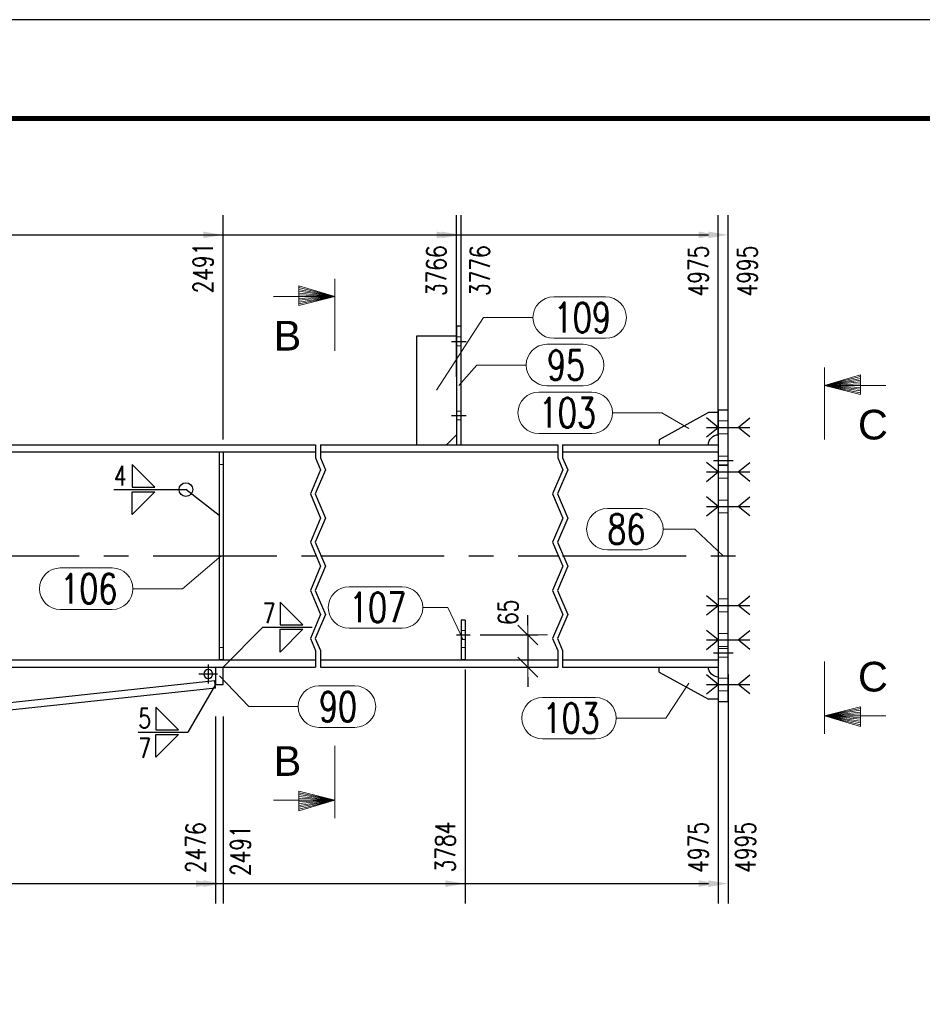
# Model space of a CAD drawing. Header units: millimetres. Extents: x 3536 to 4290, y 11030 to 11491.
# Tile 52 of 102: x 3695 to 3786, y 11363 to 11462. Entities that reach past the tile are written whole.
import ezdxf

# ---------------------------------------------------------------- set-up
doc = ezdxf.new("R2010")
doc.units = ezdxf.units.MM
doc.header["$LTSCALE"] = 10
doc.linetypes.add('HIDDEN', pattern=[0.375, 0.25, -0.125])
doc.linetypes.add('MITTE', pattern=[2, 1.25, -0.25, 0.25, -0.25])
doc.layers.get('Defpoints').update_dxf_attribs({"color": 1})
doc.layers.add('_FORMATKA', color=8, linetype='Continuous', plot=False)
for name, color, linetype, lineweight in [('_RAMKA', 7, 'Continuous', 35), ('PS_DIM', 4, 'Continuous', 13), ('PS_Hidden', 2, 'HIDDEN', 9), ('PS_Pos', 1, 'Continuous', 15), ('PS_SOLID', 7, 'Continuous', 30), ('PS_TEXT', 3, 'Continuous', 18)]:
    doc.layers.add(name, color=color, linetype=linetype, lineweight=lineweight)
for name, color, linetype in [('PS_BOLT', 4, 'Continuous'), ('PS_MID', 5, 'MITTE'), ('PS_SHAPE', 3, 'Continuous'), ('PS_WELD', 1, 'Continuous')]:
    doc.layers.add(name, color=color, linetype=linetype)
doc.styles.add('ARIAL', font='arial.ttf')
doc.styles.add('ROMANS', font='romans.shx', dxfattribs={"width": 0.8})
doc.styles.add('simplex', font='simplex.shx', dxfattribs={"width": 0.75})
doc.dimstyles.new('1_20_GŁ_DS1-LS20', dxfattribs={"dimtxt": 2, "dimasz": 2, "dimexe": 2, "dimexo": 5, "dimgap": 1, "dimtad": 1, "dimjust": 4, "dimdec": 0, "dimlfac": 20, "dimtxsty": 'simplex', "dimblk1": 'NONE', "dimsah": 1, "dimcen": 2, "dimclrd": 256, "dimclre": 256, "dimclrt": 4, "dimadec": 1, "dimazin": 0, "dimtfac": 1, "dimtdec": 0, "dimtmove": 2, "dimatfit": 3, "dimfxl": 1, "dimarcsym": 0})
doc.dimstyles.new('1_20_PRZ', dxfattribs={"dimtxt": 2, "dimasz": 1, "dimexe": 2, "dimexo": 5, "dimgap": 1, "dimtad": 1, "dimdec": 0, "dimlfac": 20, "dimtxsty": 'simplex', "dimblk": 'dimznak', "dimcen": 2, "dimse1": 1, "dimse2": 1, "dimclrd": 256, "dimclrt": 4, "dimadec": 1, "dimazin": 0, "dimtfac": 1, "dimtdec": 0, "dimtix": 1, "dimtmove": 2, "dimatfit": 3, "dimldrblk": 'dim-grot', "dimfxl": 1, "dimarcsym": 0})
doc.dimstyles.new('1_20_SC', dxfattribs={"dimtxt": 2, "dimasz": 1, "dimexe": 1, "dimexo": 1, "dimgap": 1, "dimtad": 1, "dimdec": 0, "dimlfac": 20, "dimtxsty": 'simplex', "dimblk": 'dimznak', "dimcen": 2, "dimclrd": 256, "dimclre": 256, "dimclrt": 4, "dimadec": 1, "dimazin": 0, "dimtfac": 1, "dimtdec": 0, "dimtix": 1, "dimtmove": 2, "dimatfit": 3, "dimldrblk": 'dim-grot', "dimfxl": 1, "dimarcsym": 0})

# ---------------------------------------------------------------- blocks, each defined once
blk = doc.blocks.new('dimznak')
at = {"color": 0}
for points in [[(0, 2), (0, -2)], [(-2, 0), (2, 0)]]:
    blk.add_lwpolyline(points, dxfattribs=at)
at = {"color": 2}
blk.add_lwpolyline([(1, 1), (-1, -1)], dxfattribs=at)
blk = doc.blocks.new('*D10')
at = {"layer": 'Defpoints', "color": 0, "transparency": 16777216}
for p in [(3590.565, 11422.649), (3591.014, 11418.439), (3724.85, 11418.439), (3596.864, 11409.787), (3595.022, 11380.887)]:
    blk.add_point(p, dxfattribs=at)
at = {"layer": 'PS_DIM', "lineweight": -2, "transparency": 16777216}
blk.add_arc((3591.014, 11418.439), 10.444, 281.57985, 354.51215, dxfattribs=at)
for p, rotation in [((3601.459, 11418.439), 87.25607608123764), ((3592.123, 11408.054), 188.8359267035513)]:
    blk.add_blockref('dimznak', p, dxfattribs=dict(at, rotation=rotation))
at = {"layer": 'PS_DIM', "color": 4, "transparency": 16777216, "insert": (3597.153, 11412.921), "char_height": 2, "attachment_point": 5, "rotation": 48.046, "style": 'simplex'}
blk.add_mtext('83,9°', dxfattribs=at)
blk = doc.blocks.new('dim-grot')
blk.add_hatch(color=256).paths.add_polyline_path([(0, 0), (-2, 0.5), (-2, -0.5)])
blk.add_lwpolyline([(0, 0), (-2, 0.5), (-2, -0.5), (0, 0)])
blk = doc.blocks.new('*D11')
at = {"layer": 'Defpoints', "color": 0, "transparency": 16777216}
for p in [(3593.338, 11396.669), (3724.85, 11396.669), (3675.605, 11394.825), (3714.669, 11395.288), (3594.85, 11382.5)]:
    blk.add_point(p, dxfattribs=at)
at = {"layer": 'PS_DIM', "lineweight": -2, "transparency": 16777216}
blk.add_arc((3727.613, 11396.669), 52.04, 181.10101, 184.99099, dxfattribs=at)
for p, rotation in [((3675.573, 11396.669), 90.55050406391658), ((3675.867, 11391.146), 275.5414987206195)]:
    blk.add_blockref('dimznak', p, dxfattribs=dict(at, rotation=rotation))
at = {"layer": 'PS_DIM', "color": 4, "transparency": 16777216, "insert": (3677.834, 11394.02), "char_height": 2, "attachment_point": 5, "rotation": 273.046, "style": 'simplex'}
blk.add_mtext('6,1°', dxfattribs=at)
blk = doc.blocks.new('*D25')
at = {"layer": 'Defpoints', "color": 0, "transparency": 16777216}
for p in [(3740.5, 11399.919), (3740.5, 11396.669), (3746.331, 11396.669)]:
    blk.add_point(p, dxfattribs=at)
at = {"layer": 'PS_DIM', "lineweight": -2, "transparency": 16777216}
for p, q in [((3746.331, 11400.919), (3746.331, 11401.919)), ((3741.5, 11399.919), (3747.331, 11399.919)), ((3746.331, 11399.919), (3746.331, 11396.669)), ((3741.5, 11396.669), (3747.331, 11396.669)), ((3746.331, 11395.669), (3746.331, 11394.669))]:
    blk.add_line(p, q, dxfattribs=at)
for p, rotation in [((3746.331, 11399.919), 270), ((3746.331, 11396.669), 90)]:
    blk.add_blockref('dimznak', p, dxfattribs=dict(at, rotation=rotation))
at = {"layer": 'PS_DIM', "color": 4, "transparency": 16777216, "insert": (3744.331, 11402.219), "char_height": 2, "attachment_point": 5, "rotation": 90, "style": 'simplex'}
blk.add_mtext('65', dxfattribs=at)
blk = doc.blocks.new('*D38')
at = {"layer": 'Defpoints', "color": 0, "transparency": 16777216}
for p in [(3715.5, 11440.388), (3715.5, 11414.703), (3590.936, 11396.669)]:
    blk.add_point(p, dxfattribs=at)
at = {"layer": 'PS_DIM', "lineweight": -2, "transparency": 16777216}
for p, q in [((3590.936, 11401.669), (3590.936, 11442.388)), ((3715.5, 11419.703), (3715.5, 11442.388)), ((3590.936, 11440.388), (3713.5, 11440.388))]:
    blk.add_line(p, q, dxfattribs=at)
at = {"layer": 'PS_DIM', "transparency": 16777216}
blk.add_solid([(3713.5, 11440.722), (3713.5, 11440.055), (3715.5, 11440.388)], dxfattribs=at)
at = {"layer": 'PS_DIM', "color": 4, "transparency": 16777216, "insert": (3713.48, 11437.047), "char_height": 2, "attachment_point": 5, "rotation": 90, "style": 'simplex'}
blk.add_mtext('2491', dxfattribs=at)
blk = doc.blocks.new('_None')
blk = doc.blocks.new('*D39')
at = {"layer": 'Defpoints', "color": 0, "transparency": 16777216}
for p in [(3739.1, 11440.388), (3739.1, 11421.022), (3590.936, 11396.669)]:
    blk.add_point(p, dxfattribs=at)
at = {"layer": 'PS_DIM', "lineweight": -2, "transparency": 16777216}
for p, q in [((3590.936, 11401.669), (3590.936, 11442.388)), ((3739.1, 11426.022), (3739.1, 11442.388)), ((3590.936, 11440.388), (3737.1, 11440.388))]:
    blk.add_line(p, q, dxfattribs=at)
at = {"layer": 'PS_DIM', "transparency": 16777216}
blk.add_solid([(3737.1, 11440.722), (3737.1, 11440.055), (3739.1, 11440.388)], dxfattribs=at)
at = {"layer": 'PS_DIM', "color": 4, "transparency": 16777216, "insert": (3737.08, 11436.761), "char_height": 2, "attachment_point": 5, "rotation": 90, "style": 'simplex'}
blk.add_mtext('3766', dxfattribs=at)
blk = doc.blocks.new('*D40')
at = {"layer": 'Defpoints', "color": 0, "transparency": 16777216}
for p in [(3739.6, 11440.388), (3739.6, 11420.885), (3590.936, 11396.669)]:
    blk.add_point(p, dxfattribs=at)
at = {"layer": 'PS_DIM', "lineweight": -2, "transparency": 16777216}
for p, q in [((3590.936, 11401.669), (3590.936, 11442.388)), ((3739.6, 11425.885), (3739.6, 11442.388)), ((3590.936, 11440.388), (3737.6, 11440.388))]:
    blk.add_line(p, q, dxfattribs=at)
at = {"layer": 'PS_DIM', "transparency": 16777216}
blk.add_solid([(3737.6, 11440.722), (3737.6, 11440.055), (3739.6, 11440.388)], dxfattribs=at)
at = {"layer": 'PS_DIM', "color": 4, "transparency": 16777216, "insert": (3741.485, 11436.761), "char_height": 2, "attachment_point": 5, "rotation": 90, "style": 'simplex'}
blk.add_mtext('3776', dxfattribs=at)
blk = doc.blocks.new('*D41')
at = {"layer": 'Defpoints', "color": 0, "transparency": 16777216}
for p in [(3765.6, 11440.388), (3765.6, 11415.051), (3590.936, 11396.669)]:
    blk.add_point(p, dxfattribs=at)
at = {"layer": 'PS_DIM', "lineweight": -2, "transparency": 16777216}
for p, q in [((3590.936, 11401.669), (3590.936, 11442.388)), ((3765.6, 11420.051), (3765.6, 11442.388)), ((3590.936, 11440.388), (3763.6, 11440.388))]:
    blk.add_line(p, q, dxfattribs=at)
at = {"layer": 'PS_DIM', "transparency": 16777216}
blk.add_solid([(3763.6, 11440.722), (3763.6, 11440.055), (3765.6, 11440.388)], dxfattribs=at)
at = {"layer": 'PS_DIM', "color": 4, "transparency": 16777216, "insert": (3763.58, 11436.725), "char_height": 2, "attachment_point": 5, "rotation": 90, "style": 'simplex'}
blk.add_mtext('4975', dxfattribs=at)
blk = doc.blocks.new('*D42')
at = {"layer": 'Defpoints', "color": 0, "transparency": 16777216}
for p in [(3766.6, 11440.388), (3766.6, 11415.068), (3590.936, 11396.669)]:
    blk.add_point(p, dxfattribs=at)
at = {"layer": 'PS_DIM', "lineweight": -2, "transparency": 16777216}
for p, q in [((3590.936, 11401.669), (3590.936, 11442.388)), ((3766.6, 11420.068), (3766.6, 11442.388)), ((3590.936, 11440.388), (3764.6, 11440.388))]:
    blk.add_line(p, q, dxfattribs=at)
at = {"layer": 'PS_DIM', "transparency": 16777216}
blk.add_solid([(3764.6, 11440.722), (3764.6, 11440.055), (3766.6, 11440.388)], dxfattribs=at)
at = {"layer": 'PS_DIM', "color": 4, "transparency": 16777216, "insert": (3768.536, 11436.725), "char_height": 2, "attachment_point": 5, "rotation": 90, "style": 'simplex'}
blk.add_mtext('4995', dxfattribs=at)
blk = doc.blocks.new('*D47')
at = {"layer": 'Defpoints', "color": 0, "transparency": 16777216}
for p in [(3590.936, 11396.669), (3714.75, 11396.669), (3714.75, 11374.772)]:
    blk.add_point(p, dxfattribs=at)
at = {"layer": 'PS_DIM', "lineweight": -2, "transparency": 16777216}
for p, q in [((3590.936, 11391.669), (3590.936, 11372.772)), ((3714.75, 11391.669), (3714.75, 11372.772)), ((3590.936, 11374.772), (3712.75, 11374.772))]:
    blk.add_line(p, q, dxfattribs=at)
at = {"layer": 'PS_DIM', "transparency": 16777216}
blk.add_solid([(3712.75, 11375.105), (3712.75, 11374.439), (3714.75, 11374.772)], dxfattribs=at)
at = {"layer": 'PS_DIM', "color": 4, "transparency": 16777216, "insert": (3712.73, 11378.399), "char_height": 2, "attachment_point": 5, "rotation": 90, "style": 'simplex'}
blk.add_mtext('2476', dxfattribs=at)
blk = doc.blocks.new('*D48')
at = {"layer": 'Defpoints', "color": 0, "transparency": 16777216}
for p in [(3590.936, 11396.669), (3715.5, 11396.669), (3715.5, 11374.772)]:
    blk.add_point(p, dxfattribs=at)
at = {"layer": 'PS_DIM', "lineweight": -2, "transparency": 16777216}
for p, q in [((3590.936, 11391.669), (3590.936, 11372.772)), ((3715.5, 11391.669), (3715.5, 11372.772)), ((3590.936, 11374.772), (3713.5, 11374.772))]:
    blk.add_line(p, q, dxfattribs=at)
at = {"layer": 'PS_DIM', "transparency": 16777216}
blk.add_solid([(3713.5, 11375.105), (3713.5, 11374.439), (3715.5, 11374.772)], dxfattribs=at)
at = {"layer": 'PS_DIM', "color": 4, "transparency": 16777216, "insert": (3717.255, 11378.113), "char_height": 2, "attachment_point": 5, "rotation": 90, "style": 'simplex'}
blk.add_mtext('2491', dxfattribs=at)
blk = doc.blocks.new('*D49')
at = {"layer": 'Defpoints', "color": 0, "transparency": 16777216}
for p in [(3740, 11401.419), (3590.936, 11396.669), (3740, 11374.772)]:
    blk.add_point(p, dxfattribs=at)
at = {"layer": 'PS_DIM', "lineweight": -2, "transparency": 16777216}
for p, q in [((3740, 11396.419), (3740, 11372.772)), ((3590.936, 11391.669), (3590.936, 11372.772)), ((3590.936, 11374.772), (3738, 11374.772))]:
    blk.add_line(p, q, dxfattribs=at)
at = {"layer": 'PS_DIM', "transparency": 16777216}
blk.add_solid([(3738, 11375.105), (3738, 11374.439), (3740, 11374.772)], dxfattribs=at)
at = {"layer": 'PS_DIM', "color": 4, "transparency": 16777216, "insert": (3737.98, 11378.471), "char_height": 2, "attachment_point": 5, "rotation": 90, "style": 'simplex'}
blk.add_mtext('3784', dxfattribs=at)
blk = doc.blocks.new('*D50')
at = {"layer": 'Defpoints', "color": 0, "transparency": 16777216}
for p in [(3765.6, 11401.025), (3590.936, 11396.669), (3765.6, 11374.772)]:
    blk.add_point(p, dxfattribs=at)
at = {"layer": 'PS_DIM', "lineweight": -2, "transparency": 16777216}
for p, q in [((3765.6, 11396.025), (3765.6, 11372.772)), ((3590.936, 11391.669), (3590.936, 11372.772)), ((3590.936, 11374.772), (3763.6, 11374.772))]:
    blk.add_line(p, q, dxfattribs=at)
at = {"layer": 'PS_DIM', "transparency": 16777216}
blk.add_solid([(3763.6, 11375.105), (3763.6, 11374.439), (3765.6, 11374.772)], dxfattribs=at)
at = {"layer": 'PS_DIM', "color": 4, "transparency": 16777216, "insert": (3763.58, 11378.435), "char_height": 2, "attachment_point": 5, "rotation": 90, "style": 'simplex'}
blk.add_mtext('4975', dxfattribs=at)
blk = doc.blocks.new('*D51')
at = {"layer": 'Defpoints', "color": 0, "transparency": 16777216}
for p in [(3766.6, 11400.967), (3590.936, 11396.669), (3766.6, 11374.772)]:
    blk.add_point(p, dxfattribs=at)
at = {"layer": 'PS_DIM', "lineweight": -2, "transparency": 16777216}
for p, q in [((3766.6, 11395.967), (3766.6, 11372.772)), ((3590.936, 11391.669), (3590.936, 11372.772)), ((3590.936, 11374.772), (3764.6, 11374.772))]:
    blk.add_line(p, q, dxfattribs=at)
at = {"layer": 'PS_DIM', "transparency": 16777216}
blk.add_solid([(3764.6, 11375.105), (3764.6, 11374.439), (3766.6, 11374.772)], dxfattribs=at)
at = {"layer": 'PS_DIM', "color": 4, "transparency": 16777216, "insert": (3768.347, 11378.435), "char_height": 2, "attachment_point": 5, "rotation": 90, "style": 'simplex'}
blk.add_mtext('4995', dxfattribs=at)
blk = doc.blocks.new('Znacznik')
at = {"layer": 'PS_TEXT'}
for p, q in [((4454.27, 7141.25), (4454.27, 7149.35)), ((4454.27, 7147.33), (4450.22, 7148.54)), ((4450.22, 7148.54), (4450.22, 7146.32)), ((4454.27, 7147.33), (4450.22, 7148.34)), ((4454.27, 7147.33), (4450.22, 7148.14)), ((4454.27, 7147.33), (4447.39, 7147.33)), ((4454.27, 7147.33), (4450.22, 7147.94)), ((4454.27, 7147.33), (4450.22, 7147.73)), ((4454.27, 7147.33), (4450.22, 7147.53)), ((4454.27, 7147.33), (4450.22, 7146.32)), ((4454.27, 7147.33), (4450.22, 7146.52)), ((4454.27, 7147.33), (4450.22, 7146.72)), ((4454.27, 7147.33), (4450.22, 7147.13)), ((4454.27, 7147.33), (4450.22, 7146.92)), ((4454.27, 7147.33), (4450.22, 7147.33))]:
    blk.add_line(p, q, dxfattribs=at)
blk = doc.blocks.new('PRZEK3')
at = {"layer": 'PS_DIM', "color": 7, "xscale": -0.8999999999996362, "yscale": 0.8999999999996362, "zscale": 0.9, "rotation": 90}
blk.add_blockref('Znacznik', (202262.669, 15878.888), dxfattribs=at)
at = {"layer": 'PS_TEXT', "style": 'ROMANS', "width": 0.9, "flags": 4}
blk.add_attdef('PRZEKRÓJ', (195831.81, 11873.655), '', height=2.916, dxfattribs=at)
blk = doc.blocks.new('*X447')
at = {"color": 30, "linetype": 'Continuous'}
for p, q in [((3765.6, 11399.419), (3764.4, 11400.379)), ((3767.6, 11399.419), (3768.8, 11400.379)), ((3764.4, 11398.459), (3765.6, 11399.419)), ((3764.4, 11399.419), (3768.8, 11399.419)), ((3768.8, 11398.459), (3767.6, 11399.419))]:
    blk.add_line(p, q, dxfattribs=at)
blk = doc.blocks.new('*X448')
at = {"color": 30, "linetype": 'Continuous'}
for p, q in [((3765.6, 11412.919), (3764.4, 11413.879)), ((3767.6, 11412.919), (3768.8, 11413.879)), ((3764.4, 11411.959), (3765.6, 11412.919)), ((3764.4, 11412.919), (3768.8, 11412.919)), ((3768.8, 11411.959), (3767.6, 11412.919))]:
    blk.add_line(p, q, dxfattribs=at)
blk = doc.blocks.new('*X449')
at = {"color": 30, "linetype": 'Continuous'}
for p, q in [((3765.6, 11399.419), (3764.4, 11400.379)), ((3767.6, 11399.419), (3768.8, 11400.379)), ((3764.4, 11398.459), (3765.6, 11399.419)), ((3764.4, 11399.419), (3768.8, 11399.419)), ((3768.8, 11398.459), (3767.6, 11399.419))]:
    blk.add_line(p, q, dxfattribs=at)
blk = doc.blocks.new('*X453')
at = {"color": 30, "linetype": 'Continuous'}
for p, q in [((3765.6, 11412.919), (3764.4, 11413.879)), ((3767.6, 11412.919), (3768.8, 11413.879)), ((3764.4, 11411.959), (3765.6, 11412.919)), ((3764.4, 11412.919), (3768.8, 11412.919)), ((3768.8, 11411.959), (3767.6, 11412.919))]:
    blk.add_line(p, q, dxfattribs=at)
blk = doc.blocks.new('*X454')
at = {"color": 30, "linetype": 'Continuous'}
for p, q in [((3765.6, 11402.919), (3764.4, 11403.879)), ((3767.6, 11402.919), (3768.8, 11403.879)), ((3764.4, 11401.959), (3765.6, 11402.919)), ((3764.4, 11402.919), (3768.8, 11402.919)), ((3768.8, 11401.959), (3767.6, 11402.919))]:
    blk.add_line(p, q, dxfattribs=at)
blk = doc.blocks.new('*X455')
at = {"color": 30, "linetype": 'Continuous'}
for p, q in [((3765.6, 11416.419), (3764.4, 11417.379)), ((3767.6, 11416.419), (3768.8, 11417.379)), ((3764.4, 11415.459), (3765.6, 11416.419)), ((3764.4, 11416.419), (3768.8, 11416.419)), ((3768.8, 11415.459), (3767.6, 11416.419))]:
    blk.add_line(p, q, dxfattribs=at)
blk = doc.blocks.new('*X460')
at = {"color": 30, "linetype": 'Continuous'}
for p, q in [((3765.6, 11394.919), (3764.4, 11395.879)), ((3767.6, 11394.919), (3768.8, 11395.879)), ((3764.4, 11393.959), (3765.6, 11394.919)), ((3764.4, 11394.919), (3768.8, 11394.919)), ((3768.8, 11393.959), (3767.6, 11394.919))]:
    blk.add_line(p, q, dxfattribs=at)
blk = doc.blocks.new('*X462')
at = {"color": 30, "linetype": 'Continuous'}
for p, q in [((3765.6, 11420.919), (3764.4, 11421.879)), ((3767.6, 11420.919), (3768.8, 11421.879)), ((3764.4, 11419.959), (3765.6, 11420.919)), ((3764.4, 11420.919), (3768.8, 11420.919)), ((3768.8, 11419.959), (3767.6, 11420.919))]:
    blk.add_line(p, q, dxfattribs=at)
blk = doc.blocks.new('*X466')
at = {"color": 30, "linetype": 'Continuous'}
for p, q in [((3765.6, 11416.419), (3764.4, 11417.379)), ((3767.6, 11416.419), (3768.8, 11417.379)), ((3764.4, 11415.459), (3765.6, 11416.419)), ((3764.4, 11416.419), (3768.8, 11416.419)), ((3768.8, 11415.459), (3767.6, 11416.419))]:
    blk.add_line(p, q, dxfattribs=at)
blk = doc.blocks.new('*X467')
at = {"color": 1}
for p, q in [((3724.85, 11419.169), (3724.85, 11417.846)), ((3725.35, 11419.169), (3725.35, 11417.846)), ((3749.35, 11419.169), (3749.35, 11417.846)), ((3749.85, 11419.169), (3749.85, 11417.846)), ((3724.85, 11417.846), (3725.365, 11416.627)), ((3725.35, 11417.846), (3725.865, 11416.627)), ((3749.35, 11417.846), (3749.865, 11416.627)), ((3749.85, 11417.846), (3750.365, 11416.627)), ((3725.365, 11416.627), (3724.334, 11414.188)), ((3725.865, 11416.627), (3724.834, 11414.188)), ((3749.865, 11416.627), (3748.834, 11414.188)), ((3750.365, 11416.627), (3749.334, 11414.188)), ((3724.334, 11414.188), (3725.365, 11411.75)), ((3724.834, 11414.188), (3725.865, 11411.75)), ((3748.834, 11414.188), (3749.865, 11411.75)), ((3749.334, 11414.188), (3750.365, 11411.75)), ((3725.365, 11411.75), (3724.334, 11409.312)), ((3725.865, 11411.75), (3724.834, 11409.312)), ((3749.865, 11411.75), (3748.834, 11409.312)), ((3750.365, 11411.75), (3749.334, 11409.312)), ((3724.334, 11409.312), (3725.365, 11406.874)), ((3724.834, 11409.312), (3725.865, 11406.874)), ((3748.834, 11409.312), (3749.865, 11406.874)), ((3749.334, 11409.312), (3750.365, 11406.874)), ((3725.365, 11406.874), (3724.334, 11404.436)), ((3725.865, 11406.874), (3724.834, 11404.436)), ((3749.865, 11406.874), (3748.834, 11404.436)), ((3750.365, 11406.874), (3749.334, 11404.436)), ((3724.334, 11404.436), (3725.365, 11401.998)), ((3724.834, 11404.436), (3725.865, 11401.998)), ((3748.834, 11404.436), (3749.865, 11401.998)), ((3749.334, 11404.436), (3750.365, 11401.998)), ((3725.365, 11401.998), (3724.334, 11399.56)), ((3725.865, 11401.998), (3724.834, 11399.56)), ((3749.865, 11401.998), (3748.834, 11399.56)), ((3750.365, 11401.998), (3749.334, 11399.56)), ((3724.334, 11399.56), (3724.85, 11398.341)), ((3724.834, 11399.56), (3725.35, 11398.341)), ((3748.834, 11399.56), (3749.35, 11398.341)), ((3749.334, 11399.56), (3749.85, 11398.341)), ((3724.85, 11398.341), (3724.85, 11396.669)), ((3725.35, 11398.341), (3725.35, 11396.669)), ((3749.35, 11398.341), (3749.35, 11396.669)), ((3749.85, 11398.341), (3749.85, 11396.669))]:
    blk.add_line(p, q, dxfattribs=at)
at = {"layer": 'PS_Hidden', "color": 2, "linetype": 'HIDDEN'}
for p, q in [((3739.6, 11430.069), (3739.1, 11430.069)), ((3739.6, 11429.169), (3739.1, 11429.169)), ((3739.6, 11422.569), (3739.1, 11422.569)), ((3739.6, 11421.669), (3739.1, 11421.669)), ((3766.6, 11421.569), (3765.6, 11421.569)), ((3766.6, 11420.269), (3765.6, 11420.269)), ((3766.6, 11418.019), (3765.6, 11418.019)), ((3715.1, 11417.169), (3715.5, 11417.169)), ((3766.6, 11417.119), (3765.6, 11417.119)), ((3766.6, 11417.069), (3765.6, 11417.069)), ((3766.6, 11415.769), (3765.6, 11415.769)), ((3766.6, 11413.569), (3765.6, 11413.569)), ((3766.6, 11412.269), (3765.6, 11412.269)), ((3766.6, 11403.569), (3765.6, 11403.569)), ((3766.6, 11402.269), (3765.6, 11402.269)), ((3740, 11400.369), (3739.6, 11400.369)), ((3766.6, 11400.069), (3765.6, 11400.069)), ((3715.5, 11398.669), (3715.1, 11398.669)), ((3740, 11399.469), (3739.6, 11399.469)), ((3740, 11398.669), (3739.6, 11398.669)), ((3766.6, 11398.769), (3765.6, 11398.769)), ((3766.6, 11398.569), (3765.6, 11398.569)), ((3766.6, 11397.669), (3765.6, 11397.669)), ((3766.6, 11395.569), (3765.6, 11395.569)), ((3766.6, 11394.269), (3765.6, 11394.269))]:
    blk.add_line(p, q, dxfattribs=at)
at = {"layer": 'PS_MID', "color": 5, "linetype": 'MITTE'}
for p, q in [((3738.6, 11429.619), (3740.1, 11429.619)), ((3738.6, 11429.619), (3740.1, 11429.619)), ((3738.6, 11429.619), (3740.1, 11429.619)), ((3738.6, 11429.619), (3740.1, 11429.619)), ((3738.6, 11422.119), (3740.1, 11422.119)), ((3738.6, 11422.119), (3740.1, 11422.119)), ((3738.6, 11422.119), (3740.1, 11422.119)), ((3738.6, 11422.119), (3740.1, 11422.119)), ((3765.1, 11420.919), (3767.1, 11420.919)), ((3765.1, 11420.919), (3767.1, 11420.919)), ((3765.1, 11417.569), (3767.1, 11417.569)), ((3765.1, 11417.569), (3767.1, 11417.569)), ((3765.1, 11416.419), (3767.1, 11416.419)), ((3765.1, 11416.419), (3767.1, 11416.419)), ((3765.1, 11412.919), (3767.1, 11412.919)), ((3765.1, 11412.919), (3767.1, 11412.919)), ((3588.436, 11407.919), (3724.85, 11407.919)), ((3725.35, 11407.919), (3749.35, 11407.919)), ((3749.85, 11407.919), (3768.1, 11407.919)), ((3765.1, 11402.919), (3767.1, 11402.919)), ((3765.1, 11402.919), (3767.1, 11402.919)), ((3739.1, 11399.919), (3740.5, 11399.919)), ((3739.1, 11399.919), (3740.5, 11399.919)), ((3765.1, 11399.419), (3767.1, 11399.419)), ((3765.1, 11399.419), (3767.1, 11399.419)), ((3765.1, 11398.119), (3767.1, 11398.119)), ((3765.1, 11398.119), (3767.1, 11398.119)), ((3714, 11396.919), (3714, 11395.019)), ((3714.95, 11395.969), (3713.05, 11395.969)), ((3765.1, 11394.919), (3767.1, 11394.919)), ((3765.1, 11394.919), (3767.1, 11394.919))]:
    blk.add_line(p, q, dxfattribs=at)
at = {"layer": 'PS_SOLID', "color": 7, "linetype": 'Continuous'}
for p, q in [((3739.1, 11431.169), (3739.1, 11419.169)), ((3739.6, 11431.169), (3739.1, 11431.169)), ((3739.6, 11419.169), (3739.6, 11431.169)), ((3735.1, 11419.169), (3735.1, 11430.169)), ((3735.1, 11430.169), (3739.1, 11430.169)), ((3766.6, 11422.669), (3765.6, 11422.669)), ((3765.6, 11422.669), (3765.6, 11393.169)), ((3766.6, 11393.169), (3766.6, 11422.669)), ((3764.6, 11422.419), (3759.6, 11419.669)), ((3765.6, 11422.419), (3764.6, 11422.419)), ((3738.1, 11419.169), (3739.1, 11420.169)), ((3759.6, 11419.669), (3759.6, 11419.169)), ((3590.936, 11419.169), (3724.85, 11419.169)), ((3725.35, 11419.169), (3749.35, 11419.169)), ((3749.85, 11419.169), (3765.6, 11419.169)), ((3591.014, 11418.439), (3724.85, 11418.439)), ((3715.1, 11418.419), (3715.1, 11397.419)), ((3715.5, 11418.419), (3715.1, 11418.419)), ((3715.5, 11418.419), (3715.5, 11397.419)), ((3725.35, 11418.439), (3749.35, 11418.439)), ((3749.85, 11418.439), (3765.6, 11418.439)), ((3740, 11401.419), (3739.6, 11401.419)), ((3739.6, 11401.419), (3739.6, 11397.419)), ((3740, 11401.419), (3740, 11397.419)), ((3593.26, 11397.399), (3724.85, 11397.399)), ((3593.338, 11396.669), (3724.85, 11396.669)), ((3714.75, 11396.669), (3714.75, 11394.919)), ((3714.75, 11396.669), (3715.5, 11396.669)), ((3715.5, 11397.419), (3715.1, 11397.419)), ((3715.5, 11394.919), (3715.5, 11396.669)), ((3725.35, 11397.399), (3749.35, 11397.399)), ((3725.35, 11396.669), (3749.35, 11396.669)), ((3740, 11397.419), (3739.6, 11397.419)), ((3749.85, 11397.399), (3765.6, 11397.399)), ((3749.85, 11396.669), (3765.6, 11396.669)), ((3759.6, 11396.169), (3759.6, 11396.669)), ((3759.6, 11396.169), (3764.6, 11393.419)), ((3714.669, 11395.288), (3594.85, 11382.5)), ((3714.75, 11395.296), (3714.669, 11395.288)), ((3714.749, 11394.542), (3714.669, 11395.288)), ((3714.75, 11394.919), (3715.5, 11394.919)), ((3714.749, 11394.542), (3594.93, 11381.754)), ((3765.6, 11393.419), (3764.6, 11393.419)), ((3766.6, 11393.169), (3765.6, 11393.169))]:
    blk.add_line(p, q, dxfattribs=at)
at = {"layer": 'PS_SOLID', "color": 7, "extrusion": (0, 0, -1)}
blk.add_circle((-3714, 11395.969), 0.45, dxfattribs=at)
at = {"layer": 'PS_SOLID', "extrusion": (0, 0, -1)}
for centre, start, end in [((-3765.6, 11419.169), 0, 90), ((-3765.6, 11396.669), 270, 360)]:
    blk.add_arc(centre, 1, start, end, dxfattribs=at)
blk = doc.blocks.new('*X468')
at = {"color": 30, "linetype": 'Continuous'}
for p, q in [((3765.6, 11402.919), (3764.4, 11403.879)), ((3767.6, 11402.919), (3768.8, 11403.879)), ((3764.4, 11401.959), (3765.6, 11402.919)), ((3764.4, 11402.919), (3768.8, 11402.919)), ((3768.8, 11401.959), (3767.6, 11402.919))]:
    blk.add_line(p, q, dxfattribs=at)
blk = doc.blocks.new('*X469')
at = {"color": 30, "linetype": 'Continuous'}
for p, q in [((3765.6, 11394.919), (3764.4, 11395.879)), ((3767.6, 11394.919), (3768.8, 11395.879)), ((3764.4, 11393.959), (3765.6, 11394.919)), ((3764.4, 11394.919), (3768.8, 11394.919)), ((3768.8, 11393.959), (3767.6, 11394.919))]:
    blk.add_line(p, q, dxfattribs=at)
blk = doc.blocks.new('*X470')
at = {"color": 30, "linetype": 'Continuous'}
for p, q in [((3765.6, 11420.919), (3764.4, 11421.879)), ((3767.6, 11420.919), (3768.8, 11421.879)), ((3764.4, 11419.959), (3765.6, 11420.919)), ((3764.4, 11420.919), (3768.8, 11420.919)), ((3768.8, 11419.959), (3767.6, 11420.919))]:
    blk.add_line(p, q, dxfattribs=at)
blk = doc.blocks.new('*X479')
at = {"color": 1}
for p, q in [((3754.377, 11412.725), (3757.913, 11412.725)), ((3760.013, 11410.625), (3763.22, 11410.625)), ((3766.1, 11407.919), (3763.22, 11410.625)), ((3754.377, 11408.525), (3757.913, 11408.525))]:
    blk.add_line(p, q, dxfattribs=at)
for centre, start, end in [((3754.377, 11410.625), 90, 270), ((3757.913, 11410.625), 270, 90)]:
    blk.add_arc(centre, 2.1, start, end, dxfattribs=at)
at = {"color": 2, "style": 'simplex', "width": 0.75}
blk.add_text('86', height=3, dxfattribs=at).set_placement((3754.377, 11409.125))
blk = doc.blocks.new('*X480')
at = {"color": 1}
for p, q in [((3747.433, 11424.491), (3752.79, 11424.491)), ((3754.89, 11422.391), (3759.89, 11422.391)), ((3762.6, 11420.794), (3759.89, 11422.391)), ((3747.433, 11420.291), (3752.79, 11420.291))]:
    blk.add_line(p, q, dxfattribs=at)
for centre, start, end in [((3747.433, 11422.391), 90, 270), ((3752.79, 11422.391), 270, 90)]:
    blk.add_arc(centre, 2.1, start, end, dxfattribs=at)
at = {"color": 2, "style": 'simplex', "width": 0.75}
blk.add_text('103', height=3, dxfattribs=at).set_placement((3747.433, 11420.891))
blk = doc.blocks.new('*X481')
at = {"color": 1}
for p, q in [((3728.246, 11404.801), (3733.603, 11404.801)), ((3735.703, 11402.701), (3738.242, 11402.701)), ((3739.8, 11399.419), (3738.242, 11402.701)), ((3728.246, 11400.601), (3733.603, 11400.601))]:
    blk.add_line(p, q, dxfattribs=at)
for centre, start, end in [((3728.246, 11402.701), 90, 270), ((3733.603, 11402.701), 270, 90)]:
    blk.add_arc(centre, 2.1, start, end, dxfattribs=at)
at = {"color": 2, "style": 'simplex', "width": 0.75}
blk.add_text('107', height=3, dxfattribs=at).set_placement((3728.246, 11401.201))
blk = doc.blocks.new('*X482')
at = {"color": 1}
for p, q in [((3728.246, 11404.801), (3733.603, 11404.801)), ((3735.703, 11402.701), (3738.242, 11402.701)), ((3739.8, 11399.419), (3738.242, 11402.701)), ((3728.246, 11400.601), (3733.603, 11400.601))]:
    blk.add_line(p, q, dxfattribs=at)
for centre, start, end in [((3728.246, 11402.701), 90, 270), ((3733.603, 11402.701), 270, 90)]:
    blk.add_arc(centre, 2.1, start, end, dxfattribs=at)
at = {"color": 2, "style": 'simplex', "width": 0.75}
blk.add_text('107', height=3, dxfattribs=at).set_placement((3728.246, 11401.201))
blk = doc.blocks.new('*X483')
at = {"color": 1}
for p, q in [((3762.6, 11395.044), (3760.276, 11391.509)), ((3747.819, 11393.609), (3753.176, 11393.609)), ((3755.276, 11391.509), (3760.276, 11391.509)), ((3747.819, 11389.409), (3753.176, 11389.409))]:
    blk.add_line(p, q, dxfattribs=at)
for centre, start, end in [((3747.819, 11391.509), 90, 270), ((3753.176, 11391.509), 270, 90)]:
    blk.add_arc(centre, 2.1, start, end, dxfattribs=at)
at = {"color": 2, "style": 'simplex', "width": 0.75}
blk.add_text('103', height=3, dxfattribs=at).set_placement((3747.819, 11390.009))
blk = doc.blocks.new('*X484')
at = {"color": 1}
for p, q in [((3748.268, 11429.318), (3751.911, 11429.318)), ((3739.35, 11425.169), (3741.168, 11427.218)), ((3741.168, 11427.218), (3746.168, 11427.218)), ((3748.268, 11425.118), (3751.911, 11425.118))]:
    blk.add_line(p, q, dxfattribs=at)
for centre, start, end in [((3748.268, 11427.218), 90, 270), ((3751.911, 11427.218), 270, 90)]:
    blk.add_arc(centre, 2.1, start, end, dxfattribs=at)
at = {"color": 2, "style": 'simplex', "width": 0.75}
blk.add_text('95', height=3, dxfattribs=at).set_placement((3748.268, 11425.718))
blk = doc.blocks.new('*X485')
at = {"color": 1}
for p, q in [((3748.95, 11434.126), (3754.2, 11434.126)), ((3737.1, 11424.669), (3741.85, 11432.026)), ((3741.85, 11432.026), (3746.85, 11432.026)), ((3748.95, 11429.926), (3754.2, 11429.926))]:
    blk.add_line(p, q, dxfattribs=at)
for centre, start, end in [((3748.95, 11432.026), 90, 270), ((3754.2, 11432.026), 270, 90)]:
    blk.add_arc(centre, 2.1, start, end, dxfattribs=at)
at = {"color": 2, "style": 'simplex', "width": 0.75}
blk.add_text('109', height=3, dxfattribs=at).set_placement((3748.95, 11430.526))
blk = doc.blocks.new('*X490')
at = {"color": 1}
for p, q in [((3715.3, 11407.919), (3711.382, 11404.601)), ((3699.032, 11406.701), (3704.282, 11406.701)), ((3706.382, 11404.601), (3711.382, 11404.601)), ((3699.032, 11402.501), (3704.282, 11402.501))]:
    blk.add_line(p, q, dxfattribs=at)
for centre, start, end in [((3699.032, 11404.601), 90, 270), ((3704.282, 11404.601), 270, 90)]:
    blk.add_arc(centre, 2.1, start, end, dxfattribs=at)
at = {"color": 2, "style": 'simplex', "width": 0.75}
blk.add_text('106', height=3, dxfattribs=at).set_placement((3699.032, 11403.101))
blk = doc.blocks.new('*X491')
at = {"color": 1}
for p, q in [((3715.3, 11407.919), (3711.382, 11404.601)), ((3699.032, 11406.701), (3704.282, 11406.701)), ((3706.382, 11404.601), (3711.382, 11404.601)), ((3699.032, 11402.501), (3704.282, 11402.501))]:
    blk.add_line(p, q, dxfattribs=at)
for centre, start, end in [((3699.032, 11404.601), 90, 270), ((3704.282, 11404.601), 270, 90)]:
    blk.add_arc(centre, 2.1, start, end, dxfattribs=at)
at = {"color": 2, "style": 'simplex', "width": 0.75}
blk.add_text('106', height=3, dxfattribs=at).set_placement((3699.032, 11403.101))
blk = doc.blocks.new('*X492')
at = {"color": 1}
for p, q in [((3715.125, 11395.794), (3718.095, 11392.672)), ((3725.195, 11394.772), (3728.838, 11394.772)), ((3718.095, 11392.672), (3723.095, 11392.672)), ((3725.195, 11390.572), (3728.838, 11390.572))]:
    blk.add_line(p, q, dxfattribs=at)
for centre, start, end in [((3725.195, 11392.672), 90, 270), ((3728.838, 11392.672), 270, 90)]:
    blk.add_arc(centre, 2.1, start, end, dxfattribs=at)
at = {"color": 2, "style": 'simplex', "width": 0.75}
blk.add_text('90', height=3, dxfattribs=at).set_placement((3725.195, 11391.172))
blk = doc.blocks.new('*X807')
at = {"color": 2}
for p, q in [((3708.595, 11414.859), (3706.295, 11417.159)), ((3706.295, 11417.159), (3706.295, 11414.859)), ((3706.295, 11414.859), (3708.595, 11414.859)), ((3706.295, 11414.399), (3708.595, 11414.399)), ((3708.595, 11414.399), (3706.295, 11412.099)), ((3706.295, 11412.099), (3706.295, 11414.399))]:
    blk.add_line(p, q, dxfattribs=at)
at = {"color": 9}
for p in [(3704.455, 11414.629), (3715.1, 11412.007)]:
    blk.add_line(p, (3711.737, 11414.629), dxfattribs=at)
blk.add_circle((3711.737, 11414.629), 0.69, dxfattribs=at)
at = {"color": 3, "style": 'simplex', "width": 0.75}
blk.add_text('4', height=2, dxfattribs=at).set_placement((3704.455, 11415.029))
blk = doc.blocks.new('*X814')
at = {"color": 3}
for p, q in [((3723.566, 11400.954), (3721.266, 11403.254)), ((3721.266, 11403.254), (3721.266, 11400.954)), ((3721.266, 11400.954), (3723.566, 11400.954)), ((3721.266, 11400.494), (3723.566, 11400.494)), ((3723.566, 11400.494), (3721.266, 11398.194)), ((3721.266, 11398.194), (3721.266, 11400.494))]:
    blk.add_line(p, q, dxfattribs=at)
at = {"color": 9}
for p, q in [((3715.5, 11396.661), (3719.511, 11400.724)), ((3719.511, 11400.724), (3724.511, 11400.724))]:
    blk.add_line(p, q, dxfattribs=at)
at = {"color": 2, "style": 'simplex', "width": 0.75}
blk.add_text('7', height=2, dxfattribs=at).set_placement((3719.511, 11401.124))
blk = doc.blocks.new('*X815')
at = {"color": 9}
for p in [(3714.75, 11394.919), (3706.929, 11390.094)]:
    blk.add_line(p, (3711.929, 11390.094), dxfattribs=at)
at = {"color": 3}
for p, q in [((3710.984, 11390.324), (3708.684, 11392.624)), ((3708.684, 11392.624), (3708.684, 11390.324)), ((3708.684, 11390.324), (3710.984, 11390.324)), ((3708.684, 11389.864), (3710.984, 11389.864)), ((3710.984, 11389.864), (3708.684, 11387.564)), ((3708.684, 11387.564), (3708.684, 11389.864))]:
    blk.add_line(p, q, dxfattribs=at)
at = {"color": 2, "style": 'simplex', "width": 0.75}
for s, p in [('5', (3706.929, 11390.494)), ('7', (3706.929, 11387.494))]:
    blk.add_text(s, height=2, dxfattribs=at).set_placement(p)

msp = doc.modelspace()

# ---------------------------------------------------------------- linework, layer by layer
at = {"layer": '_FORMATKA', "lineweight": -3}
msp.add_lwpolyline([(3537.939, 11042.152), (4287.939, 11042.152), (4287.939, 11462.152), (3537.939, 11462.152)], close=True, dxfattribs=at)
at = {"layer": '_RAMKA', "lineweight": -3, "const_width": 0.5}
msp.add_lwpolyline([(3567.939, 11052.152), (4277.939, 11052.152), (4277.939, 11452.152), (3567.939, 11452.152)], close=True, dxfattribs=at)

# ---------------------------------------------------------------- block references
at = {"layer": 'PS_BOLT', "color": 30}
for name in ['*X462', '*X470', '*X455', '*X466', '*X448', '*X453', '*X454', '*X468', '*X447', '*X449', '*X460', '*X469']:
    msp.add_blockref(name, (0, 0), dxfattribs=at)
at = {"layer": 'PS_Pos'}
for name in ['*X485', '*X484', '*X480', '*X479', '*X490', '*X491', '*X481', '*X482', '*X492', '*X483']:
    msp.add_blockref(name, (0, 0), dxfattribs=at)
at = {"layer": 'PS_SHAPE'}
msp.add_blockref('*X467', (0, 0), dxfattribs=at)
at = {"layer": 'PS_TEXT'}
ref = msp.add_blockref('PRZEK3', (15596.856, 207264.212), dxfattribs=dict(at, xscale=-1, rotation=90))
ref.add_attrib('PRZEKRÓJ', 'B', (3720.618, 11428.69), dxfattribs={"height": 3, "style": 'ARIAL'})
ref = msp.add_blockref('PRZEK3', (-8093.707, 207255.22), dxfattribs=dict(at, rotation=270))
ref.add_attrib('PRZEKRÓJ', 'C', (3779.723, 11419.697), dxfattribs={"height": 3, "style": 'ARIAL'})
ref = msp.add_blockref('PRZEK3', (-8093.707, -184438.318), dxfattribs=dict(at, xscale=-1, rotation=270))
ref.add_attrib('PRZEKRÓJ', 'C', (3779.723, 11394.205), dxfattribs={"height": 3, "style": 'ARIAL'})
ref = msp.add_blockref('PRZEK3', (15596.856, -184446.851), dxfattribs=dict(at, rotation=90))
ref.add_attrib('PRZEKRÓJ', 'B', (3720.618, 11385.672), dxfattribs={"height": 3, "style": 'ARIAL'})
at = {"layer": 'PS_WELD'}
for name in ['*X807', '*X814', '*X815']:
    msp.add_blockref(name, (0, 0), dxfattribs=at)

# ---------------------------------------------------------------- dimensions: what is measured, and where the dimension line sits
at = {"layer": 'PS_DIM'}
for base, p2, picture, middle in [((3715.5, 11440.388), (3715.5, 11414.703), '*D38', (3713.48, 11437.047)), ((3714.75, 11374.772), (3714.75, 11396.669), '*D47', (3712.73, 11378.399)), ((3715.5, 11374.772), (3715.5, 11396.669), '*D48', (3717.255, 11378.113))]:
    dim = msp.add_linear_dim(base=base, p1=(3590.936, 11396.669), p2=p2, dimstyle='1_20_GŁ_DS1-LS20', dxfattribs=at)
    dim.commit()
    dim.dimension.update_dxf_attribs({"geometry": picture, "text_midpoint": middle, "dimtype": 128, "text_rotation": 90})
for base, p2, text, picture, middle in [((3739.1, 11440.388), (3739.1, 11421.022), '3766', '*D39', (3737.08, 11436.761)), ((3739.6, 11440.388), (3739.6, 11420.885), '3776', '*D40', (3741.485, 11436.761)), ((3765.6, 11440.388), (3765.6, 11415.051), '4975', '*D41', (3763.58, 11436.725)), ((3766.6, 11440.388), (3766.6, 11415.068), '4995', '*D42', (3768.536, 11436.725)), ((3740, 11374.772), (3740, 11401.419), '3784', '*D49', (3737.98, 11378.471)), ((3765.6, 11374.772), (3765.6, 11401.025), '4975', '*D50', (3763.58, 11378.435)), ((3766.6, 11374.772), (3766.6, 11400.967), '4995', '*D51', (3768.347, 11378.435))]:
    dim = msp.add_linear_dim(base=base, p1=(3590.936, 11396.669), p2=p2, text=text, dimstyle='1_20_GŁ_DS1-LS20', dxfattribs=at)
    dim.commit()
    dim.dimension.update_dxf_attribs({"geometry": picture, "text_midpoint": middle, "dimtype": 128, "text_rotation": 90})
for base, line1, line2, picture, middle in [((3596.864, 11409.787), ((3591.014, 11418.439), (3724.85, 11418.439)), ((3595.022, 11380.887), (3590.565, 11422.649)), '*D10', (3597.153, 11412.921)), ((3675.605, 11394.825), ((3593.338, 11396.669), (3724.85, 11396.669)), ((3714.669, 11395.288), (3594.85, 11382.5)), '*D11', (3677.834, 11394.02))]:
    dim = msp.add_angular_dim_2l(base=base, line1=line1, line2=line2, dimstyle='1_20_PRZ', dxfattribs=at)
    dim.commit()
    dim.dimension.update_dxf_attribs({"geometry": picture, "text_midpoint": middle})
dim = msp.add_linear_dim(base=(3746.331, 11396.669), p1=(3740.5, 11399.919), p2=(3740.5, 11396.669), angle=90, dimstyle='1_20_SC', dxfattribs=at)
dim.commit()
dim.dimension.update_dxf_attribs({"geometry": '*D25', "text_midpoint": (3744.331, 11402.219), "dimtype": 128})

doc.saveas('drawing.dxf')
